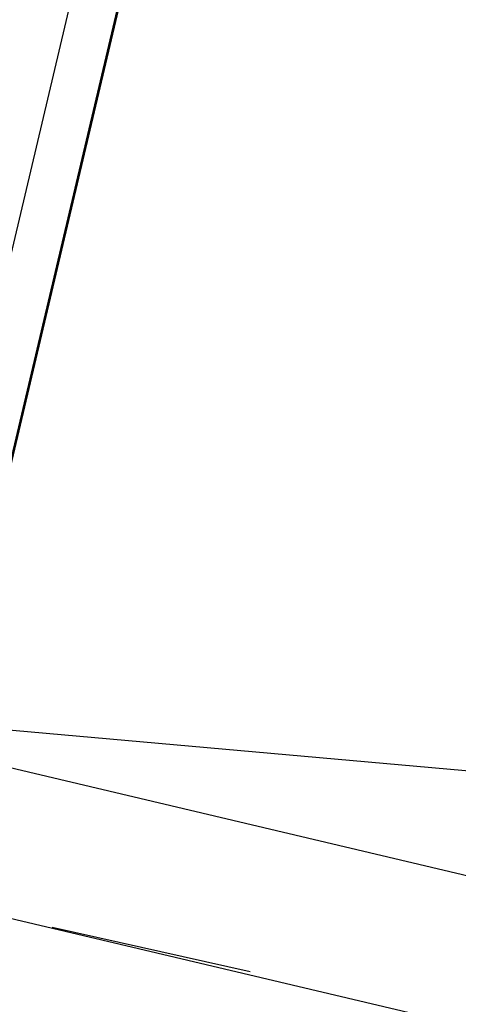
# Model space of a CAD drawing. Header units: feet. Extents: x -79 to 198, y -22 to 181.
# Tile 152 of 256: x 118.334 to 118.865, y 75.564 to 76.758. Entities that reach past the tile are written whole.
import ezdxf

# ---------------------------------------------------------------- set-up
doc = ezdxf.new("R2010")
doc.units = ezdxf.units.FT
doc.layers.add('A-AREA-UNIDAD', color=30, linetype='CONTINUOUS')
doc.layers.add('A-LINEA', color=7, linetype='CONTINUOUS')

msp = doc.modelspace()

# ---------------------------------------------------------------- linework, layer by layer
at = {"layer": 'A-AREA-UNIDAD'}
msp.add_lwpolyline([(66.24, 88.4444), (101.088, 80.2133), (101.2, 80.6933), (102.208, 80.6933), (104.608, 80.0889), (104.608, 79.36), (117.472, 76.3733), (117.568, 75.9644), (118.96, 75.84), (129.568, 73.3689)], dxfattribs=at)
at = {"layer": 'A-LINEA'}
for p, q in [((121.84, 91.1111), (114.56, 60.2978)), ((118.32, 76.4578), (119.9733, 83.4711)), ((118.24, 75.8711), (129.4933, 73.2044)), ((118.3733, 75.6578), (118.6133, 75.6044))]:
    msp.add_line(p, q, dxfattribs=at)
for points in [[(135.8933, 108.7111), (131.36, 89.5511), (124.5867, 91.1511), (124.44, 90.4978), (121.84, 91.1111), (121.3333, 88.9644), (118.2, 75.6978), (129.9467, 72.9244)], [(119.2267, 38.2711), (123.76, 57.4311), (117, 59.0311), (117.1467, 59.6844), (114.56, 60.2978), (115.0667, 62.4444), (118.2, 75.6978), (129.9467, 72.9244)]]:
    msp.add_lwpolyline(points, dxfattribs=at)

doc.saveas('drawing.dxf')
